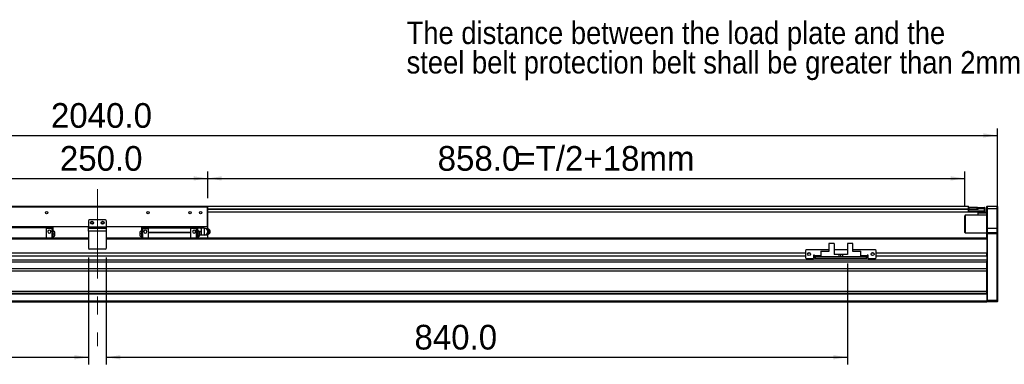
# Model space of a CAD drawing. Header units: millimetres. Extents: x 40 to 3320, y 40 to 2336.
# Tile 6 of 9: x 1151 to 2267, y 1147 to 1537. Entities that reach past the tile are written whole.
import ezdxf

# ---------------------------------------------------------------- set-up
doc = ezdxf.new("R2010")
doc.units = ezdxf.units.MM
doc.header["$LTSCALE"] = 8
doc.linetypes.add('CENTERX2', pattern=[20.32, 12.7, -2.54, 2.54, -2.54])
doc.layers.add('DIMNS', color=7, linetype='Continuous')
doc.styles.add('SLDTEXTSTYLE0', font='Gothic.ttf', dxfattribs={"width": 0.913})
doc.styles.add('SLDTEXTSTYLE7', font='txt')
doc.dimstyles.new('SLDDIMSTYLE3', dxfattribs={"dimtxt": 28, "dimasz": 16, "dimexe": 0, "dimexo": 0.0625, "dimgap": 7, "dimtad": 2, "dimdec": 1, "dimrnd": 1e-09, "dimzin": 4, "dimdsep": 46, "dimtxsty": 'SLDTEXTSTYLE7', "dimsah": 1, "dimcen": 0.09, "dimadec": 0, "dimazin": 1, "dimtfac": 1, "dimtdec": 1, "dimtofl": 0, "dimtmove": 0, "dimatfit": 3, "dimfxl": 0, "dimfrac": 2, "dimtolj": 1, "dimtzin": 12, "dimarcsym": 0})

# ---------------------------------------------------------------- blocks, each defined once
blk = doc.blocks.new('SW_NOTE_7')
at = {"layer": 'DIMNS', "color": 0, "char_height": 25.4, "attachment_point": 1, "style": 'SLDTEXTSTYLE0'}
for s, insert in [('The distance between the load plate and the ', (-848.1, 46)), ('steel belt protection belt shall be greater than 2mm', (-848.1, 12.6))]:
    blk.add_mtext(s, dxfattribs=dict(at, insert=insert))
blk = doc.blocks.new('_D_13')
at = {"layer": 'DIMNS'}
for p, q in [((219, 1304.8), (219, 1414.2)), ((219, 1406.2), (2259, 1406.2)), ((2259, 1304.8), (2259, 1414.2))]:
    blk.add_line(p, q, dxfattribs=at)
for points in [[(219, 1406.2), (235, 1403.8), (235, 1408.6)], [(2259, 1406.2), (2243, 1408.6), (2243, 1403.8)]]:
    blk.add_solid(points, dxfattribs=at)
at = {"layer": 'DIMNS', "insert": (1186.4, 1442.9), "char_height": 28, "attachment_point": 1, "style": 'SLDTEXTSTYLE7'}
blk.add_mtext('2040.0', dxfattribs=at)
blk = doc.blocks.new('_D_15')
at = {"layer": 'DIMNS'}
for p, q in [((1114, 1335), (1114, 1365.5)), ((1364, 1335), (1364, 1365.5)), ((1114, 1357.5), (1364, 1357.5))]:
    blk.add_line(p, q, dxfattribs=at)
for points in [[(1114, 1357.5), (1130, 1355.1), (1130, 1359.9)], [(1364, 1357.5), (1348, 1359.9), (1348, 1355.1)]]:
    blk.add_solid(points, dxfattribs=at)
at = {"layer": 'DIMNS', "insert": (1196.5, 1394.2), "char_height": 28, "attachment_point": 1, "style": 'SLDTEXTSTYLE7'}
blk.add_mtext('250.0', dxfattribs=at)
blk = doc.blocks.new('_D_16')
at = {"layer": 'DIMNS'}
for p, q in [((1364, 1335), (1364, 1365.5)), ((2222, 1325.3), (2222, 1365.5)), ((1364, 1357.5), (2222, 1357.5))]:
    blk.add_line(p, q, dxfattribs=at)
for points in [[(1364, 1357.5), (1380, 1355.1), (1380, 1359.9)], [(2222, 1357.5), (2206, 1359.9), (2206, 1355.1)]]:
    blk.add_solid(points, dxfattribs=at)
at = {"layer": 'DIMNS', "char_height": 28, "attachment_point": 1, "style": 'SLDTEXTSTYLE7'}
for s, insert in [('858.0', (1624.6, 1394.2)), ('=T/2+18mm', (1713.8, 1394.2))]:
    blk.add_mtext(s, dxfattribs=dict(at, insert=insert))
blk = doc.blocks.new('_D_17')
at = {"layer": 'DIMNS'}
for p, q in [((389, 1261), (389, 1146.7)), ((1229, 1268), (1229, 1146.7)), ((389, 1154.7), (1229, 1154.7))]:
    blk.add_line(p, q, dxfattribs=at)
for points in [[(389, 1154.7), (405, 1152.3), (405, 1157.1)], [(1229, 1154.7), (1213, 1157.1), (1213, 1152.3)]]:
    blk.add_solid(points, dxfattribs=at)
at = {"layer": 'DIMNS', "insert": (780.3, 1191.5), "char_height": 28, "attachment_point": 1, "style": 'SLDTEXTSTYLE7'}
blk.add_mtext('840.0', dxfattribs=at)
blk = doc.blocks.new('_D_18')
at = {"layer": 'DIMNS'}
for p, q in [((1249, 1268), (1249, 1146.7)), ((2089, 1261), (2089, 1146.7)), ((1249, 1154.7), (2089, 1154.7))]:
    blk.add_line(p, q, dxfattribs=at)
for points in [[(1249, 1154.7), (1265, 1152.3), (1265, 1157.1)], [(2089, 1154.7), (2073, 1157.1), (2073, 1152.3)]]:
    blk.add_solid(points, dxfattribs=at)
at = {"layer": 'DIMNS', "insert": (1598.3, 1191.5), "char_height": 28, "attachment_point": 1, "style": 'SLDTEXTSTYLE7'}
blk.add_mtext('840.0', dxfattribs=at)

msp = doc.modelspace()

# ---------------------------------------------------------------- linework, layer by layer
at = {"color": 7, "linetype": 'Continuous', "lineweight": 25}
for p, q in [((251.9891199, 1326.0022992), (2225.989097, 1326.0022992)), ((1114.289106, 1325.1522997), (1363.6891108, 1325.1522997)), ((1363.6891108, 1324.8522947), (1114.289106, 1324.8522947)), ((1363.6891108, 1325.1522997), (1363.6891108, 1324.8522947)), ((1363.9891084, 1324.8522947), (1363.6891108, 1325.1522997)), ((1363.9891084, 1324.8522947), (1363.6891108, 1324.8522947)), ((1363.6891108, 1302.9522965), (1363.6891108, 1324.8522947)), ((1363.9891084, 1324.8522947), (1363.9891084, 1302.9522965)), ((1363.9891084, 1319.502301), (2225.989097, 1319.502301)), ((2225.989097, 1324.8522947), (2225.989097, 1326.0022992)), ((2225.989097, 1324.6606136), (2225.989097, 1324.8522947)), ((2225.989097, 1324.8522947), (2226.4891203, 1324.8522947)), ((2225.989097, 1323.0023006), (2225.989097, 1324.6606136)), ((2225.989097, 1322.5022996), (2225.989097, 1323.0023006)), ((2226.4891203, 1322.8522981), (2225.989097, 1322.8522981)), ((2225.989097, 1322.352297), (2226.2890871, 1322.6522947)), ((2226.2890871, 1322.6522947), (2225.989097, 1322.6522947)), ((2225.989097, 1322.352297), (2225.989097, 1322.5022996)), ((2225.989097, 1322.352297), (2226.2890871, 1322.352297)), ((2225.989097, 1320.6522981), (2225.989097, 1322.352297)), ((2225.989097, 1319.4523001), (2225.989097, 1320.6522981)), ((2225.989097, 1320.6522981), (2226.2890871, 1320.6522981)), ((2225.989097, 1319.4523001), (2226.2890871, 1319.152295)), ((2226.2890871, 1322.352297), (2226.2890871, 1322.6522947)), ((2226.2890871, 1322.6522947), (2236.9891342, 1322.6522947)), ((2226.2890871, 1322.352297), (2226.2890871, 1320.6522981)), ((2236.9891342, 1322.352297), (2226.2890871, 1322.352297)), ((2226.2890871, 1320.6522981), (2226.2890871, 1319.152295)), ((2226.2890871, 1320.6522981), (2244.1891368, 1320.6522981)), ((2244.1891368, 1319.152295), (2226.2890871, 1319.152295)), ((2226.4891203, 1324.8522947), (2226.4891203, 1322.8522981)), ((2226.4891203, 1324.8522947), (2235.9890874, 1324.8522947)), ((2226.4891203, 1322.8522981), (2235.9890874, 1322.8522981)), ((2235.9890874, 1322.8522981), (2235.9890874, 1324.8522947)), ((2235.9890874, 1324.8522947), (2236.4891108, 1324.8522947)), ((2236.4891108, 1322.8522981), (2235.9890874, 1322.8522981)), ((2236.4891108, 1324.8522947), (2236.4891108, 1322.8522981)), ((2236.4891108, 1322.8522981), (2236.4891108, 1322.6522947)), ((2236.9891342, 1323.1522957), (2236.9891342, 1324.6522987)), ((2236.9891342, 1324.6522987), (2244.1891368, 1324.6522987)), ((2236.9891342, 1322.352297), (2236.9891342, 1323.1522957)), ((2244.1891368, 1323.1522957), (2236.9891342, 1323.1522957)), ((2236.9891342, 1318.1523005), (2236.9891342, 1319.152295)), ((2246.9891246, 1318.1523005), (2236.9891342, 1318.1523005)), ((2236.9891342, 1315.6522954), (2236.9891342, 1318.1523005)), ((2244.1891368, 1323.1522957), (2244.1891368, 1324.6522987)), ((2244.4890674, 1324.3523011), (2244.1891368, 1324.6522987)), ((2244.1891368, 1320.6522981), (2244.1891368, 1323.1522957)), ((2244.4890674, 1323.1522957), (2244.1891368, 1323.1522957)), ((2244.1891368, 1319.152295), (2244.1891368, 1320.6522981)), ((2244.1891368, 1320.6522981), (2244.4890674, 1320.6522981)), ((2244.1891368, 1319.152295), (2244.4890674, 1319.4523001)), ((2244.1891368, 1319.152295), (2246.9891246, 1319.152295)), ((2244.4890674, 1324.3523011), (2244.4890674, 1323.1522957)), ((2244.4890674, 1323.1522957), (2244.4890674, 1320.6522981)), ((2244.4890674, 1320.6522981), (2244.4890674, 1319.4523001)), ((2247.2890552, 1326.1522943), (2246.9891246, 1325.8522967)), ((2246.9891246, 1323.1522957), (2246.9891246, 1325.8522967)), ((2247.2890552, 1323.1522957), (2246.9891246, 1323.1522957)), ((2246.9891246, 1301.1522958), (2246.9891246, 1323.1522957)), ((2247.2890552, 1326.1522943), (2247.2890552, 1323.1522957)), ((2247.2890552, 1326.1522943), (2258.6891588, 1326.1522943)), ((2247.2890552, 1323.1522957), (2247.2890552, 1301.1522958)), ((2258.6891588, 1323.1522957), (2247.2890552, 1323.1522957)), ((2258.6891588, 1323.1522957), (2258.6891588, 1326.1522943)), ((2258.6891588, 1326.1522943), (2258.9890893, 1325.8522967)), ((2258.6891588, 1301.1522958), (2258.6891588, 1323.1522957)), ((2258.6891588, 1323.1522957), (2258.9890893, 1323.1522957)), ((2258.9890893, 1325.8522967), (2258.9890893, 1323.1522957)), ((2258.9890893, 1323.1522957), (2258.9890893, 1301.1522958)), ((1229.9891088, 1310.6523002), (1228.9891086, 1309.6523056)), ((1228.9891086, 1309.6523056), (1228.9891086, 1302.6523063)), ((1247.989108, 1310.6523002), (1229.9891088, 1310.6523002)), ((1248.9891082, 1309.6523056), (1247.989108, 1310.6523002)), ((1248.9891082, 1309.6523056), (1248.9891082, 1302.6523063)), ((2222.4891122, 1315.6522954), (2221.9890889, 1315.1522944)), ((2221.9890889, 1296.1523006), (2221.9890889, 1315.1522944)), ((2246.9891246, 1315.6522954), (2222.4891122, 1315.6522954)), ((2222.4891122, 1315.6522954), (2222.4891122, 1295.6522996)), ((1114.289106, 1302.9522965), (1228.9891086, 1302.9522965)), ((1228.9891086, 1302.6522988), (1114.289106, 1302.6522988)), ((1180.9891101, 1301.6522968), (1132.9891097, 1301.6522968)), ((1180.9891101, 1302.6522988), (1180.9891101, 1301.6522968)), ((1187.4891084, 1301.8523002), (1180.9891101, 1301.8523002)), ((1180.9891101, 1301.6522968), (1180.9891101, 1289.6523023)), ((1187.4891084, 1300.902299), (1180.9891101, 1300.902299)), ((1187.4891084, 1301.8523002), (1187.4891084, 1300.902299)), ((1187.4891084, 1301.7522985), (1188.9891077, 1301.7522985)), ((1187.4891084, 1300.902299), (1187.4891084, 1289.6522949)), ((1187.4891084, 1300.812296), (1188.9891077, 1300.812296)), ((1188.9891077, 1300.812296), (1188.9891077, 1301.7522985)), ((1188.9891077, 1289.6522949), (1188.9891077, 1300.812296)), ((1189.0891094, 1297.9023004), (1188.9891077, 1297.9023004)), ((1188.9891077, 1294.6522975), (1189.0891094, 1294.6522975)), ((1190.989108, 1294.6522975), (1190.989108, 1296.002298)), ((1190.989108, 1293.302297), (1190.989108, 1294.6522975)), ((1228.9891086, 1302.6523063), (1248.9891082, 1302.6523063)), ((1228.9891086, 1301.1523033), (1228.9891086, 1302.6523063)), ((1228.9891086, 1297.6523036), (1228.9891086, 1301.1523033)), ((1228.9891086, 1301.1523033), (1248.9891082, 1301.1523033)), ((1228.9891086, 1297.6523036), (1228.9891086, 1278.1523013)), ((1248.9891082, 1297.6523036), (1228.9891086, 1297.6523036)), ((1248.9891082, 1302.9522965), (1363.6891108, 1302.9522965)), ((1248.9891082, 1302.6523063), (1248.9891082, 1301.1523033)), ((1363.6891108, 1302.6522988), (1248.9891082, 1302.6522988)), ((1248.9891082, 1301.1523033), (1248.9891082, 1297.6523036)), ((1248.9891082, 1297.6523036), (1248.9891082, 1278.1523013)), ((1286.9891088, 1296.002298), (1286.9891088, 1294.6522975)), ((1286.9891088, 1294.6522975), (1286.9891088, 1293.302297)), ((1288.9891092, 1297.9023004), (1288.8891075, 1297.9023004)), ((1288.9891092, 1294.6522975), (1288.8891075, 1294.6522975)), ((1290.4891085, 1301.7522985), (1288.9891092, 1301.7522985)), ((1288.9891092, 1301.7522985), (1288.9891092, 1300.812296)), ((1290.4891085, 1300.812296), (1288.9891092, 1300.812296)), ((1288.9891092, 1300.812296), (1288.9891092, 1289.6522949)), ((1290.4891085, 1300.902299), (1290.4891085, 1301.8523002)), ((1290.4891085, 1301.8523002), (1296.9891067, 1301.8523002)), ((1290.4891085, 1289.6522949), (1290.4891085, 1300.902299)), ((1290.4891085, 1300.902299), (1296.9891067, 1300.902299)), ((1296.9891067, 1301.6522968), (1296.9891067, 1302.6522988)), ((1296.9891067, 1301.6522968), (1344.9891072, 1301.6522968)), ((1296.9891067, 1296.6523016), (1296.9891067, 1301.6522968)), ((1296.9891067, 1296.2522948), (1296.9891067, 1296.6523016)), ((1296.9891067, 1296.6523016), (1344.9891072, 1296.6523016)), ((1296.9891067, 1296.2522948), (1344.9891072, 1296.2522948)), ((1296.9891067, 1289.6523023), (1296.9891067, 1296.2522948)), ((1344.9891072, 1301.6522968), (1344.9891072, 1302.6522988)), ((1351.4891054, 1301.8523002), (1344.9891072, 1301.8523002)), ((1344.9891072, 1296.6523016), (1344.9891072, 1301.6522968)), ((1351.4891054, 1300.902299), (1344.9891072, 1300.902299)), ((1344.9891072, 1296.2522948), (1344.9891072, 1296.6523016)), ((1344.9891072, 1289.6523023), (1344.9891072, 1296.2522948)), ((1351.4891054, 1300.902299), (1351.4891054, 1301.8523002)), ((1351.4891054, 1301.7522985), (1352.9891085, 1301.7522985)), ((1351.4891054, 1289.6522949), (1351.4891054, 1300.902299)), ((1351.4891054, 1300.812296), (1352.9891085, 1300.812296)), ((1352.9891085, 1300.812296), (1352.9891085, 1301.7522985)), ((1356.3233029, 1301.1522958), (1352.9891085, 1301.1522958)), ((1352.9891085, 1289.6522949), (1352.9891085, 1300.812296)), ((1353.0891102, 1297.9023004), (1352.9891085, 1297.9023004)), ((1352.9891085, 1294.6522975), (1353.0891102, 1294.6522975)), ((1356.3233029, 1297.1522952), (1354.6015557, 1297.1522952)), ((1354.9891051, 1294.6522975), (1354.9891051, 1296.002298)), ((1354.9891051, 1293.302297), (1354.9891051, 1294.6522975)), ((1356.3233029, 1301.1522958), (1356.4891081, 1299.1522992)), ((1356.4891081, 1299.1522992), (1356.3233029, 1297.1522952)), ((1356.3233029, 1297.1522952), (1356.4891081, 1295.1522985)), ((1356.4891081, 1295.1522985), (1356.3233029, 1293.1522945)), ((1356.4891081, 1301.1522958), (1356.4891081, 1299.1522992)), ((1356.4891081, 1299.1522992), (1356.4891081, 1295.1522985)), ((1356.4891081, 1295.1522985), (1356.4891081, 1293.1522945)), ((1360.0891095, 1301.1522958), (1356.6641148, 1301.1522958)), ((1361.8922319, 1300.6522948), (1363.1479751, 1300.6522948)), ((1363.1479751, 1300.6522948), (1364.0213247, 1298.902295)), ((1363.8551321, 1300.6522948), (1363.1479751, 1300.6522948)), ((1364.0213247, 1295.4022953), (1363.1479751, 1293.6522955)), ((1363.9891084, 1302.9522965), (1363.6891108, 1302.6522988)), ((1363.6891108, 1302.9522965), (1363.6891108, 1302.6522988)), ((1363.9891084, 1302.9522965), (1363.6891108, 1302.9522965)), ((1364.8418572, 1298.902295), (1363.8551321, 1300.6522948)), ((1363.8551321, 1293.6522955), (1364.8418572, 1295.4022953)), ((1363.9891084, 1302.9522965), (1363.9891084, 1300.4146883)), ((1364.0213247, 1298.902295), (1365.0080647, 1297.1522952)), ((1365.0080647, 1297.1522952), (1364.0213247, 1295.4022953)), ((1365.7152142, 1297.1522952), (1364.8418572, 1298.902295)), ((1364.8418572, 1295.4022953), (1365.7152142, 1297.1522952)), ((1365.7152142, 1297.1522952), (1365.0080647, 1297.1522952)), ((1366.3839634, 1298.782512), (1365.8010747, 1299.439981)), ((1365.8010747, 1294.8646093), (1366.3839634, 1295.5220858)), ((1366.9891145, 1297.1522952), (1366.6502621, 1297.1522952)), ((2221.9890889, 1296.1523006), (2222.4891122, 1295.6522996)), ((2222.4891122, 1295.6522996), (2246.9891246, 1295.6522996)), ((2247.2890552, 1301.1522958), (2246.9891246, 1301.1522958)), ((2246.9891246, 1295.8522955), (2246.9891246, 1301.1522958)), ((2247.2890552, 1296.1523006), (2246.9891246, 1295.8522955)), ((2246.9891246, 1294.6522975), (2246.9891246, 1295.8522955)), ((2246.9891246, 1289.3664459), (2246.9891246, 1294.6522975)), ((2247.2890552, 1294.6522975), (2246.9891246, 1294.6522975)), ((2247.2890552, 1301.1522958), (2247.2890552, 1296.1523006)), ((2247.2890552, 1301.1522958), (2258.6891588, 1301.1522958)), ((2247.2890552, 1296.1523006), (2247.2890552, 1294.6522975)), ((2247.2890552, 1296.1523006), (2258.6891588, 1296.1523006)), ((2247.2890552, 1294.6522975), (2247.2890552, 1219.652298)), ((2258.6891588, 1294.6522975), (2247.2890552, 1294.6522975)), ((2258.6891588, 1296.1523006), (2258.6891588, 1301.1522958)), ((2258.9890893, 1301.1522958), (2258.6891588, 1301.1522958)), ((2258.6891588, 1294.6522975), (2258.6891588, 1296.1523006)), ((2258.9890893, 1295.8522955), (2258.6891588, 1296.1523006)), ((2258.6891588, 1219.652298), (2258.6891588, 1294.6522975)), ((2258.9890893, 1294.6522975), (2258.6891588, 1294.6522975)), ((2258.9890893, 1301.1522958), (2258.9890893, 1295.8522955)), ((2258.9890893, 1295.8522955), (2258.9890893, 1294.6522975)), ((2258.9890893, 1294.6522975), (2258.9890893, 1219.7765621)), ((1228.9891086, 1289.6523023), (230.9890922, 1289.6523023)), ((1188.9891077, 1291.4022947), (1189.0891094, 1291.4022947)), ((2246.9891246, 1289.6523023), (1248.9891082, 1289.6523023)), ((1288.8891075, 1291.4022947), (1288.9891092, 1291.4022947)), ((1352.9891085, 1291.4022947), (1353.0891102, 1291.4022947)), ((1356.3233029, 1293.1522945), (1354.9831744, 1293.1522945)), ((1360.0891095, 1293.1522945), (1356.6641148, 1293.1522945)), ((1362.0146301, 1293.6522955), (1363.1479751, 1293.6522955)), ((1363.8551321, 1293.6522955), (1363.1479751, 1293.6522955)), ((1363.9891084, 1293.8899094), (1363.9891084, 1289.6523023)), ((2246.9891246, 1289.653554), (1363.9891084, 1289.653554)), ((2067.9891046, 1283.5523034), (2067.9891046, 1274.6523017)), ((2073.989087, 1283.5523034), (2067.9891046, 1283.5523034)), ((2073.989087, 1283.5523034), (2073.989087, 1271.1523021)), ((2088.9891323, 1283.5523034), (2088.9891323, 1271.1523021)), ((2094.9891146, 1283.5523034), (2088.9891323, 1283.5523034)), ((2094.9891146, 1274.6523017), (2094.9891146, 1283.5523034)), ((2246.9891246, 1289.3664459), (2246.9891246, 1288.6523003)), ((2246.9891246, 1288.6523003), (2246.9891246, 1272.6491908)), ((2041.489118, 1272.6491908), (436.4890989, 1272.6491908)), ((1228.9891086, 1278.1523013), (1229.9891088, 1277.152303)), ((1247.989108, 1277.152303), (1229.9891088, 1277.152303)), ((1247.989108, 1277.152303), (1248.9891082, 1278.1523013)), ((2042.4891051, 1276.652302), (2041.489118, 1275.6523037)), ((2041.489118, 1275.6523037), (2041.489118, 1267.6523024)), ((2067.9891046, 1276.652302), (2042.4891051, 1276.652302)), ((2046.8661126, 1272.6491908), (2044.11208, 1272.6491908)), ((2058.7891277, 1275.1523027), (2066.5891107, 1275.1523027)), ((2058.7891277, 1275.1523027), (2058.7891277, 1274.6523017)), ((2058.7891277, 1274.6523017), (2058.7891277, 1268.6523044)), ((2067.9891046, 1274.6523017), (2058.7891277, 1274.6523017)), ((2067.0891341, 1274.6523017), (2066.5891107, 1275.1523027)), ((2088.9891323, 1276.652302), (2073.989087, 1276.652302)), ((2120.4891141, 1276.652302), (2094.9891146, 1276.652302)), ((2104.1890915, 1274.6523017), (2094.9891146, 1274.6523017)), ((2096.3891085, 1275.1523027), (2095.8890851, 1274.6523017)), ((2096.3891085, 1275.1523027), (2104.1890915, 1275.1523027)), ((2104.1890915, 1274.6523017), (2104.1890915, 1275.1523027)), ((2104.1890915, 1268.6523044), (2104.1890915, 1274.6523017)), ((2118.8661393, 1272.6491908), (2116.1121067, 1272.6491908)), ((2121.4891013, 1275.6523037), (2120.4891141, 1276.652302)), ((2121.4891013, 1267.6523024), (2121.4891013, 1275.6523037)), ((2246.9891246, 1272.6491908), (2121.4891013, 1272.6491908)), ((2246.9891246, 1269.2491928), (2246.9891246, 1272.6491908)), ((2246.9891246, 1264.9884516), (230.9890922, 1264.9884516)), ((2246.9891246, 1262.3903746), (230.9890922, 1262.3903746)), ((2041.489118, 1269.2491928), (436.4890989, 1269.2491928)), ((2041.489118, 1267.6523024), (2042.4891051, 1266.6523041)), ((2042.4891051, 1266.6523041), (2050.4891213, 1266.6523041)), ((2051.4891084, 1270.6523048), (2050.4891213, 1270.6523048)), ((2050.4891213, 1270.6523048), (2050.4891213, 1266.6523041)), ((2051.4891084, 1269.2491928), (2050.4891213, 1269.2491928)), ((2051.4891084, 1269.6523028), (2051.4891084, 1270.6523048)), ((2051.4891084, 1269.6523028), (2051.4891084, 1268.6523044)), ((2051.4891084, 1266.6523041), (2051.4891084, 1268.6523044)), ((2051.4891084, 1268.6523044), (2052.4890955, 1268.6523044)), ((2052.4890955, 1266.6523041), (2051.4891084, 1266.6523041)), ((2052.4890955, 1268.6523044), (2052.4890955, 1266.6523041)), ((2110.4891237, 1268.6523044), (2052.4890955, 1268.6523044)), ((2110.4891237, 1266.6523041), (2052.4890955, 1266.6523041)), ((2079.4891056, 1271.1523021), (2073.989087, 1271.1523021)), ((2079.4891056, 1268.6523044), (2079.4891056, 1271.1523021)), ((2081.4890798, 1271.1523021), (2079.4891056, 1271.1523021)), ((2081.4890798, 1268.6523044), (2081.4890798, 1271.1523021)), ((2083.4891137, 1271.1523021), (2081.4890798, 1271.1523021)), ((2083.4891137, 1271.1523021), (2083.4891137, 1268.6523044)), ((2088.9891323, 1271.1523021), (2083.4891137, 1271.1523021)), ((2110.4891237, 1266.6523041), (2110.4891237, 1268.6523044)), ((2110.4891237, 1268.6523044), (2111.4891108, 1268.6523044)), ((2111.4891108, 1266.6523041), (2110.4891237, 1266.6523041)), ((2112.4890979, 1270.6523048), (2111.4891108, 1270.6523048)), ((2111.4891108, 1270.6523048), (2111.4891108, 1269.6523028)), ((2111.4891108, 1268.6523044), (2111.4891108, 1269.6523028)), ((2112.4890979, 1269.2491928), (2111.4891108, 1269.2491928)), ((2111.4891108, 1268.6523044), (2111.4891108, 1266.6523041)), ((2112.4890979, 1266.6523041), (2112.4890979, 1270.6523048)), ((2112.4890979, 1266.6523041), (2120.4891141, 1266.6523041)), ((2120.4891141, 1266.6523041), (2121.4891013, 1267.6523024)), ((2246.9891246, 1269.2491928), (2121.4891013, 1269.2491928)), ((2246.9891246, 1269.2491928), (2246.9891246, 1264.9884516)), ((2246.9891246, 1264.9884516), (2246.9891246, 1263.6807816)), ((2246.9891246, 1226.4522979), (2246.9891246, 1263.6807816)), ((2246.9891246, 1254.8848199), (230.9890922, 1254.8848199)), ((2246.9891246, 1252.2867465), (230.9890922, 1252.2867465)), ((2246.9891246, 1229.152298), (230.9890922, 1229.152298)), ((2246.9891246, 1227.1522976), (230.9890922, 1227.1522976)), ((2246.9891246, 1226.1522984), (230.9890922, 1226.1522984)), ((2246.9891246, 1218.152298), (230.9890922, 1218.152298)), ((2246.9891246, 1217.1522979), (230.9890922, 1217.1522979)), ((2246.9891246, 1226.4522979), (2246.9891246, 1226.1522984)), ((2246.9891246, 1226.1522984), (2246.9891246, 1218.152298)), ((2246.9891246, 1219.7765621), (2247.2890552, 1219.652298)), ((2246.9891246, 1218.152298), (2246.9891246, 1217.1522979)), ((2246.9891246, 1217.952298), (2247.2890552, 1217.652298)), ((2247.2890552, 1219.652298), (2258.6891588, 1219.652298)), ((2247.2890552, 1219.652298), (2247.2890552, 1217.652298)), ((2258.6891588, 1217.652298), (2247.2890552, 1217.652298)), ((2258.9890893, 1219.7765621), (2258.6891588, 1219.652298)), ((2258.6891588, 1217.652298), (2258.6891588, 1219.652298)), ((2258.9890893, 1217.952298), (2258.6891588, 1217.652298)), ((2258.9890893, 1219.7765621), (2258.9890893, 1217.952298))]:
    msp.add_line(p, q, dxfattribs=at)
at = {"color": 8, "linetype": 'Continuous', "lineweight": 25}
for p, q in [((1363.9891084, 1323.0023006), (2225.989097, 1323.0023006)), ((1363.9891084, 1322.5022996), (2225.989097, 1322.5022996)), ((1189.0891094, 1294.6522975), (1189.0891094, 1297.9023004)), ((1189.0891094, 1291.4022947), (1189.0891094, 1294.6522975)), ((1288.8891075, 1297.9023004), (1288.8891075, 1294.6522975)), ((1288.8891075, 1294.6522975), (1288.8891075, 1291.4022947)), ((1353.0891102, 1294.6522975), (1353.0891102, 1297.9023004)), ((1353.0891102, 1291.4022947), (1353.0891102, 1294.6522975)), ((1228.9891086, 1288.6523003), (230.9890922, 1288.6523003)), ((2246.9891246, 1288.6523003), (1248.9891082, 1288.6523003)), ((2058.7891277, 1269.6523028), (2051.4891084, 1269.6523028)), ((2111.4891108, 1269.6523028), (2104.1890915, 1269.6523028))]:
    msp.add_line(p, q, dxfattribs=at)
at = {"color": 7, "linetype": 'Continuous', "lineweight": 25, "flags": 128}
for points in [[(1366.9891145, 1297.1522952), (1366.8244418, 1298.0516026), (1366.3839634, 1298.782512)], [(1366.3839634, 1295.5220858), (1366.8244418, 1296.2529952), (1366.9891145, 1297.1522952)]]:
    msp.add_lwpolyline(points, dxfattribs=at)
at = {"color": 7, "linetype": 'Continuous', "lineweight": 25}
for centre, radius in [((1181.4891084, 1318.652298), 1.25), ((1296.4891084, 1318.652298), 1.25), ((1343.9891084, 1318.652298), 1.25), ((1355.9891084, 1318.652298), 1.25), ((1232.9891084, 1307.152303), 1.7), ((1232.9891084, 1307.152298), 1.25), ((1244.9891084, 1307.152303), 1.7), ((1244.9891084, 1307.152298), 1.25), ((2045.4891084, 1271.652303), 1.7), ((2117.4891084, 1271.652303), 1.7)]:
    msp.add_circle(centre, radius, dxfattribs=at)
for centre, radius, start, end in [((1184.5891084, 1297.152298), 1.65, 0, 180), ((1184.5891084, 1297.152298), 1.65, 180, 0), ((1189.0891084, 1296.002298), 1.9, 0, 90), ((1288.8891084, 1296.002298), 1.9, 90, 180), ((1293.3891084, 1297.152298), 1.65, 0, 180), ((1293.3891084, 1297.152298), 1.65, 180, 0), ((1348.5891084, 1297.152298), 1.65, 0, 180), ((1348.5891084, 1297.152298), 1.65, 180, 0), ((1353.0891084, 1296.002298), 1.9, 0, 90), ((1360.0891084, 1297.152298), 4, 0, 90.0182461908), ((1360.0891084, 1297.152298), 4, 270.0281472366, 0), ((1361.0902753, 1297.3839237), 3.300985, 27.385507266, 66.3997353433), ((1361.0899877, 1296.9209738), 3.3013816, 293.6027029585, 332.6120544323), ((1360.6962699, 1297.1522952), 3.7574578, 332.2418509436, 27.7581490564), ((1362.7736268, 1297.0896125), 3.017102, 302.6427886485, 1.1904508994), ((1362.7343679, 1297.1946931), 3.0560039, 359.2050731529, 56.4134379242), ((1363.3839533, 1297.0670467), 3.2674211, 291.0413976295, 1.4950420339), ((1363.3835236, 1297.2374002), 3.2678469, 358.5076691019, 68.8674351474), ((1189.0891084, 1293.302298), 1.9, 270, 360), ((1288.8891084, 1293.302298), 1.9, 180, 270), ((1353.0891084, 1293.302298), 1.9, 270, 360)]:
    msp.add_arc(centre, radius, start, end, dxfattribs=at)
for points, knots in [([(1189.0891094, 1294.6522975), (1189.3281213, 1294.6522975), (1189.6957979, 1294.6522975), (1190.138153, 1294.6522975), (1190.4425431, 1294.6522975), (1190.6877589, 1294.6522975), (1190.9246843, 1294.6522975), (1190.9637276, 1294.6522975), (1190.989108, 1294.6522975)], [0, 0, 0, 0, 0.23945635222, 0.36836011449, 0.5000005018, 0.63163930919, 0.76054364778, 1, 1, 1, 1]), ([(1288.8891075, 1294.6522975), (1288.6500955, 1294.6522975), (1288.2824189, 1294.6522975), (1287.8400638, 1294.6522975), (1287.5356737, 1294.6522975), (1287.290458, 1294.6522975), (1287.0535325, 1294.6522975), (1287.0144893, 1294.6522975), (1286.9891088, 1294.6522975)], [0, 0, 0, 0, 0.23945635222, 0.36836011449, 0.5000005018, 0.63163930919, 0.76054364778, 1, 1, 1, 1]), ([(1353.0891102, 1294.6522975), (1353.3281222, 1294.6522975), (1353.6957987, 1294.6522975), (1354.1381537, 1294.6522975), (1354.4425442, 1294.6522975), (1354.6877588, 1294.6522975), (1354.9246914, 1294.6522975), (1354.9637286, 1294.6522975), (1354.9891051, 1294.6522975)], [0, 0, 0, 0, 0.2394563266, 0.3683600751, 0.5000004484, 0.6316392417, 0.7605441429, 1, 1, 1, 1]), ([(1360.0891095, 1301.1522958), (1360.0891095, 1301.0921691), (1360.0891095, 1300.9719156), (1360.0891095, 1300.0469193), (1360.0891095, 1298.7247417), (1360.0891095, 1297.1522972), (1360.0891095, 1295.579853), (1360.0891095, 1294.2576715), (1360.0891095, 1293.3326749), (1360.0891095, 1293.2124213), (1360.0891095, 1293.1522945)], [0, 0, 0, 0, 0.1249999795, 0.2500000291, 0.3749998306, 0.5000000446, 0.6249996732, 0.7499999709, 0.8750000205, 1, 1, 1, 1]), ([(1364.5681973, 1300.2758021), (1364.5549869, 1300.2831009), (1364.3866733, 1300.3760958), (1364.188387, 1300.3808992), (1364.0056636, 1300.3853256)], [0, 0, 0, 0, 0.0784869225, 1, 1, 1, 1]), ([(1365.7900777, 1297.1522952), (1365.9840312, 1297.1522952), (1366.3719391, 1297.1522952), (1366.5574876, 1297.1522952), (1366.6502621, 1297.1522952)], [0, 0, 0, 0, 0.4999991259, 1, 1, 1, 1]), ([(1364.0030261, 1293.9145857), (1364.1311695, 1293.9173961), (1364.3271507, 1293.9216943), (1364.4987101, 1294.0124029), (1364.5580944, 1294.0438012)], [0, 0, 0, 0, 0.6538559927, 1, 1, 1, 1])]:
    msp.add_open_spline(points, degree=3, knots=knots, dxfattribs=at)
at = {"layer": 'DIMNS', "linetype": 'CENTERX2', "lineweight": 18}
msp.add_line((1238.9891084, 1345.452298), (1238.9891084, 1167.152298), dxfattribs=at)

# ---------------------------------------------------------------- block references
at = {"layer": 'DIMNS'}
msp.add_blockref('SW_NOTE_7', (2437.487499, 1489.2539905), dxfattribs=at)

# ---------------------------------------------------------------- dimensions: what is measured, and where the dimension line sits
for base, p1, p2, picture, middle in [((2258.9891084, 1406.152298), (218.9891084, 1294.652298), (2258.9891084, 1294.652298), '_D_13', (1241.0866005, 1406.152298)), ((1363.9891084, 1357.4568827), (1113.9891084, 1324.852298), (1363.9891084, 1324.852298), '_D_15', (1241.0866005, 1357.4568827)), ((1228.9891084, 1154.7342524), (388.9891084, 1271.152303), (1228.9891084, 1278.152303), '_D_17', (824.8851578, 1154.7342524)), ((2088.9891084, 1154.7342524), (1248.9891084, 1278.152303), (2088.9891084, 1271.152303), '_D_18', (1642.873301, 1154.7342524))]:
    dim = msp.add_linear_dim(base=base, p1=p1, p2=p2, angle=0, dimstyle='SLDDIMSTYLE3', dxfattribs=at)
    dim.commit()
    dim.dimension.update_dxf_attribs({"geometry": picture, "text_midpoint": middle, "dimtype": 160})
dim = msp.add_linear_dim(base=(2221.9891084, 1357.4568827), p1=(1363.9891084, 1324.852298), p2=(2221.9891084, 1315.152298), angle=0, text='<>=T/2+18mm', dimstyle='SLDDIMSTYLE3', dxfattribs=at)
dim.commit()
dim.dimension.update_dxf_attribs({"geometry": '_D_16', "text_midpoint": (1774.6842094, 1357.4568827), "dimtype": 160})

doc.saveas('drawing.dxf')
